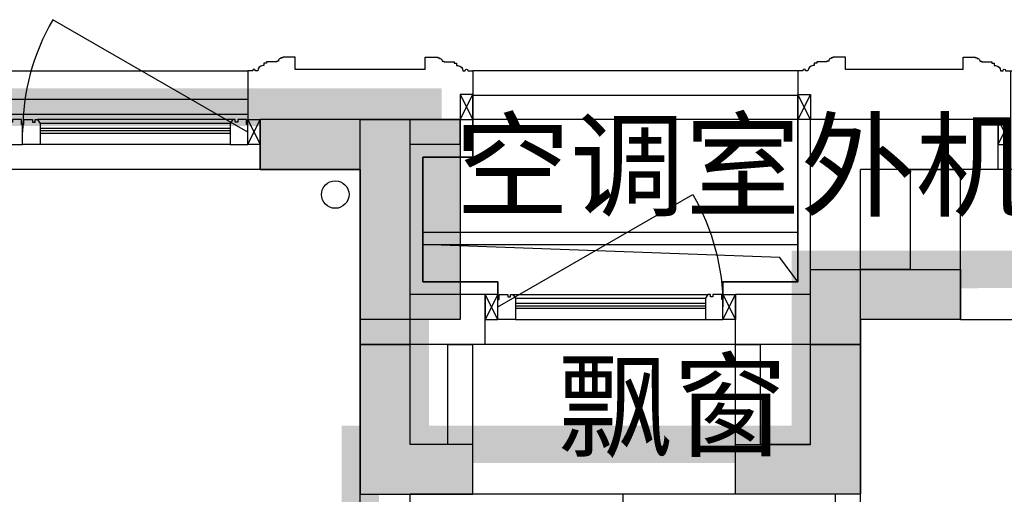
# Model space of a CAD drawing. Header units: millimetres. Extents: x 296296 to 297283, y 219875 to 220035.
# Tile 107 of 256: x 296780.63 to 296784.56, y 220022.39 to 220024.29. Entities that reach past the tile are written whole.
import ezdxf

# ---------------------------------------------------------------- set-up
doc = ezdxf.new("R2010")
doc.units = ezdxf.units.MM
doc.linetypes.add('-DASH', pattern=[0.35, 0.25, -0.1])
doc.linetypes.add('185洋房-中间套（报建版）-旧规$0$洋房户型$0$DASH', pattern=[0.35, 0.25, -0.1])
doc.layers.add('面积-计容-住宅-0.5', color=1, linetype='Continuous', lineweight=0)
doc.layers.add('面积-计容-住宅-1', color=1, linetype='Continuous', lineweight=0)
doc.styles.get("Standard").update_dxf_attribs({"font": 'arial.ttf'})

# ---------------------------------------------------------------- blocks, each defined once
blk = doc.blocks.new('wy53eu64i765i57i78i')
for points in [[(974974.855397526, 192758.4369128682), (974974.855397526, 191458.4376817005), (975424.8551013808, 191458.4376817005), (975424.855162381, 191658.4384500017), (975174.8554381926, 191658.4384500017), (975174.855519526, 192958.4369128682), (974574.855165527, 192958.4369128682), (974574.855165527, 192758.4369128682)], [(976974.854933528, 192158.436870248), (976974.854933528, 191458.4376817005), (976474.855167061, 191458.4376817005), (976474.8551060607, 191658.4384500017), (976774.8548928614, 191658.4384500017), (976774.854811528, 192358.436870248), (977374.855097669, 192358.436870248), (977374.855097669, 192158.436870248)]]:
    blk.add_hatch(color=253).paths.add_polyline_path(points)
at = {"color": 253}
for points in [[(974974.855397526, 192758.4369128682), (974974.855397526, 191458.4376817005), (975424.8551013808, 191458.4376817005), (975424.855162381, 191658.4384500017), (975174.8554381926, 191658.4384500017), (975174.855519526, 192958.4369128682), (974574.855165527, 192958.4369128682), (974574.855165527, 192758.4369128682), (974974.855397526, 192758.4369128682)], [(976974.854933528, 192158.436870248), (976974.854933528, 191458.4376817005), (976474.855167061, 191458.4376817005), (976474.8551060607, 191658.4384500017), (976774.8548928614, 191658.4384500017), (976774.854811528, 192358.436870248), (977374.855097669, 192358.436870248), (977374.855097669, 192158.436870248), (976974.854933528, 192158.436870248)]]:
    blk.add_lwpolyline(points, close=True, dxfattribs=at)
blk = doc.blocks.new('sayea5yuteaytuytrauyt')
h = blk.add_hatch()
h.set_pattern_fill('钢筋混凝土', color=253, scale=100)
h.set_pattern_definition([(45, (0, 0), (-176.7766952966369, 176.7766952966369), []), (49.99999999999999, (0, 0), (717.2601826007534, -62.75213498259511), [75, -825]), (355, (0, 0), (-138.751333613, 752.1921337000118), [60, -660]), (100.4514, (59.77168, -5.22934), (578.5093817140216, 689.4395420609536), [63.74019000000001, -701.142112]), (46.1842, (0, 200), (1067.241048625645, -165.5190143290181), [112.5, -1237.5]), (96.63560000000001, (88.936745, 186.206693), (934.6627055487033, 974.1178709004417), [95.610288, -1051.713]), (351.1842, (0, 200), (934.6619451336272, 974.1186009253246), [90, -990]), (21, (100, 150), (596.9070521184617, -402.6188906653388), [75, -825]), (326.0000000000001, (100, 150), (243.3153319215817, 725.150045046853), [60, -660]), (71.4514, (149.742233, 116.448394), (840.22262858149, 322.5304967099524), [63.74019000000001, -701.142112]), (37.5, (0, 0), (12.15985531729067, 332.8938538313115), [0, -652, 0, -670, 0, -662.5]), (7.5, (0, 0), (263.0695374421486, 394.4117118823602), [0, -382, 0, -637, 0, -252.5]), (327.5, (-223, 0), (533.822436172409, -22.55487173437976), [0, -250, 0, -780, 0, -1035]), (317.5, (-323, 0), (583.1861693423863, 100.1049823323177), [0, -325, 0, -518, 0, -735])])
h.paths.add_polyline_path([(1007424.854593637, 89058.43775986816), (1007424.854593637, 87258.43856486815), (1007174.854593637, 87258.43856486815), (1007174.854593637, 89058.43775986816)])
h.paths.add_polyline_path([(1021574.855280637, 89058.43775986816), (1021574.855280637, 87258.43856486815), (1021324.855280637, 87258.43856486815), (1021324.855280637, 89058.43775986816)])
h.paths.add_polyline_path([(989374.8548266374, 89058.43775186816), (989374.8548266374, 87258.43815686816), (989124.8548266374, 87258.43815686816), (989124.8548266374, 89058.43775186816)])
h.paths.add_polyline_path([(1039624.855051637, 89058.43775186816), (1039624.855051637, 87258.43815686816), (1039374.855051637, 87258.43815686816), (1039374.855051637, 89058.43775186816)])
h.paths.add_polyline_path([(1014474.854936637, 87858.43815686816), (1014474.854936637, 84858.43816086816), (1014274.854936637, 84858.43816086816), (1014274.854936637, 87858.43815686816)])
h.paths.add_polyline_path([(1044574.854944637, 92958.43692786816), (1044574.854944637, 91158.43691286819), (1044374.854944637, 91158.43691286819), (1044374.854944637, 92758.43691286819), (1044074.854822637, 92758.43691286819), (1044074.854822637, 92958.43691286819)])
h.paths.add_polyline_path([(984374.8549336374, 92758.43691286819), (984374.8549336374, 91158.43691286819), (984174.8549336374, 91158.43691286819), (984174.8548116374, 92958.43691286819), (984674.8550556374, 92958.43691286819), (984674.8550556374, 92758.43691286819)])
h.paths.add_polyline_path([(1027974.850721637, 92758.43691286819), (1027974.850721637, 91258.40206186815), (1027774.850721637, 91258.40206186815), (1027774.850721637, 92958.43691286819), (1028324.850721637, 92958.43691286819), (1028324.850721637, 92758.43691286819)])
h.paths.add_polyline_path([(1000974.859155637, 92958.43691286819), (1000974.859155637, 91258.40206186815), (1000774.859155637, 91258.40206186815), (1000774.859155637, 92758.43691286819), (1000424.859155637, 92758.43691286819), (1000424.859155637, 92958.43691286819)])
h.paths.add_polyline_path([(1033174.859613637, 92958.43691286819), (1033174.859613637, 91258.40205786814), (1032974.859613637, 91258.40205786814), (1032974.859613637, 92758.43691286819), (1032624.859613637, 92758.43691286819), (1032624.859613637, 92958.43691286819)])
h.paths.add_polyline_path([(995774.8502636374, 92758.43691286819), (995774.8502636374, 91258.40205786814), (995574.8502636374, 91258.40205786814), (995574.8502636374, 92958.43691286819), (996124.8502636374, 92958.43691286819), (996124.8502636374, 92758.43691286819)])
h.paths.add_polyline_path([(1014874.854936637, 80258.43772586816), (1014874.854936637, 80058.43772586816), (1014274.854936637, 80058.43772586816), (1014274.854936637, 81858.43772586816), (1014474.854936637, 81858.43772586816), (1014474.854936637, 80258.43772586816)])
h.paths.add_polyline_path([(1046674.855165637, 92358.43775186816), (1046674.855165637, 90658.43777086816), (1046474.855165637, 90658.43777086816), (1046474.855165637, 92158.43775186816), (1046024.855051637, 92158.43775186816), (1046024.855051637, 92358.43775186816)])
h.paths.add_polyline_path([(982274.8547116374, 92158.43775186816), (982274.8547116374, 90658.43777086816), (982074.8547116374, 90658.43777086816), (982074.8547116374, 92358.43775186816), (982724.8548266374, 92358.43775186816), (982724.8548266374, 92158.43775186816)])
h.paths.add_polyline_path([(1042874.855566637, 80058.43772586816), (1042874.855604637, 79458.43791586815), (1042074.855596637, 79458.43791586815), (1042074.855596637, 79658.43791586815), (1042674.855566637, 79658.43791586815), (1042674.855528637, 80258.43772586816), (1043624.855539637, 80258.43772586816), (1043624.855539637, 80058.43772586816)])
h.paths.add_polyline_path([(1010674.855341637, 80058.43772586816), (1010674.855379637, 79458.43791586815), (1009874.855367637, 79458.43791586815), (1009874.855367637, 79658.43791586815), (1010474.855341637, 79658.43791586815), (1010474.855303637, 80258.43772586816), (1011424.855310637, 80258.43772586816), (1011424.855310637, 80058.43772586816)])
h.paths.add_polyline_path([(1018874.854505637, 79658.43791586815), (1018874.854505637, 79458.43791586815), (1018074.854498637, 79458.43791586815), (1018074.854536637, 80058.43772586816), (1017324.854563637, 80058.43772586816), (1017324.854563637, 80258.43772586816), (1018274.854536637, 80258.43773286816), (1018274.854536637, 79658.43791586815)])
h.paths.add_polyline_path([(986674.8542806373, 79658.43791586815), (986674.8542806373, 79458.43791586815), (985874.8542736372, 79458.43791586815), (985874.8543116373, 80058.43772586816), (985124.8543376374, 80058.43772586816), (985124.8543376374, 80258.43772586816), (986074.8543116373, 80258.43773286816), (986074.8543116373, 79658.43791586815)])
h.paths.add_polyline_path([(1016574.855280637, 92758.43691286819), (1016574.855280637, 91158.43691286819), (1016374.855280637, 91158.43691286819), (1016374.855280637, 92158.43775186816), (1016074.855051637, 92158.43775186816), (1016074.855051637, 92358.43775186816), (1016374.855280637, 92358.43775186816), (1016374.855280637, 92958.43691286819), (1016874.855280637, 92958.43691286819), (1016874.855280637, 92758.43691286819)])
h.paths.add_polyline_path([(1012374.854593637, 92158.43775186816), (1012374.854593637, 91158.43691286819), (1012174.854593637, 91158.43691286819), (1012174.854593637, 92758.43691286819), (1011874.854593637, 92758.43691286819), (1011874.854593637, 92958.43691286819), (1012374.854593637, 92958.43691286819), (1012374.854593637, 92358.43775186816), (1012674.854826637, 92358.43775186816), (1012674.854826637, 92158.43775186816)])
h.paths.add_polyline_path([(1031699.854631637, 87258.43614286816), (1031699.854631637, 86658.43778686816), (1029249.854215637, 86658.43778686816), (1029249.854215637, 87258.43614286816), (1029449.854215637, 87258.43614286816), (1029449.854215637, 86858.43778286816), (1031499.854631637, 86858.43778286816), (1031499.854631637, 87258.43614286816)])
h.paths.add_polyline_path([(999499.8556616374, 87258.43614286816), (999499.8556616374, 86658.43778686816), (997049.8552426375, 86658.43778686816), (997049.8552426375, 87258.43614286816), (997249.8552426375, 87258.43614286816), (997249.8552426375, 86858.43778286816), (999299.8556616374, 86858.43778286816), (999299.8556616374, 87258.43614286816)])
h.paths.add_polyline_path([(1029449.854215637, 89158.43772886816), (1029449.854215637, 88743.43829786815), (1029249.854215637, 88743.43829786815), (1029249.854215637, 89358.43772886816), (1031699.854631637, 89358.43772886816), (1031699.854631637, 88743.43913286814), (1031499.854631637, 88743.43913286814), (1031499.854631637, 89158.43772886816)])
h.paths.add_polyline_path([(999499.8556616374, 89358.43772886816), (999499.8556616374, 88743.43829786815), (999299.8556616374, 88743.43829786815), (999299.8556616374, 89158.43772886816), (997249.8552426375, 89158.43772886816), (997249.8552426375, 88743.43913286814), (997049.8552426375, 88743.43913286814), (997049.8552426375, 89358.43772886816)])
h.paths.add_polyline_path([(1026174.845110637, 92958.43691286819), (1026174.845110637, 90058.43717586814), (1025974.845110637, 90058.43717586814), (1025974.845110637, 92758.43691286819), (1025574.850809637, 92758.43691286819), (1025574.850809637, 92958.43691286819)])
h.paths.add_polyline_path([(1002774.864763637, 92758.43691286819), (1002774.864763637, 90058.43717586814), (1002574.864763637, 90058.43717586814), (1002574.864763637, 92958.43691286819), (1003174.859068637, 92958.43691286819), (1003174.859068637, 92758.43691286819)])
h.paths.add_polyline_path([(993974.8547306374, 92958.43691686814), (993974.8547306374, 90058.44779286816), (993774.8547306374, 90058.44779286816), (993774.8547306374, 92758.43691286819), (993374.8515306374, 92758.43691286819), (993374.8515306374, 92958.43691286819)])
h.paths.add_polyline_path([(1034974.855142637, 92758.43691286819), (1034974.855142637, 90058.44779286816), (1034774.855142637, 90058.44779286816), (1034774.855142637, 92958.43691686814), (1035374.858343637, 92958.43691286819), (1035374.858343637, 92758.43691286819)])
h.paths.add_polyline_path([(1046674.855165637, 83408.43776386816), (1046674.855165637, 80058.43772586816), (1046074.855165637, 80058.43772586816), (1046074.855165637, 80258.43772586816), (1046474.855165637, 80258.43772586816), (1046474.855165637, 83408.43776386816)])
h.paths.add_polyline_path([(982674.8547116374, 80258.43772586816), (982674.8547116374, 80058.43772586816), (982074.8547116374, 80058.43772586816), (982074.8547116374, 83408.43776386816), (982274.8547116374, 83408.43776386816), (982274.8547116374, 80258.43772586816)])
h.paths.add_polyline_path([(1001674.854280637, 89358.43772886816), (1001674.854280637, 86658.43778686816), (1001474.854280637, 86658.43778686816), (1001474.854280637, 89158.43772886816), (1000774.859155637, 89158.43772886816), (1000774.859155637, 89358.43772886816)])
h.paths.add_polyline_path([(1027274.855596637, 89158.43772886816), (1027274.855596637, 86658.43778686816), (1027074.855596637, 86658.43778686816), (1027074.855596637, 89358.43772886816), (1027974.850721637, 89358.43772886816), (1027974.850721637, 89158.43772886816)])
h.paths.add_polyline_path([(995074.8548266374, 89158.43772886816), (995074.8548266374, 86658.43778686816), (994874.8548266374, 86658.43778686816), (994874.8548266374, 89358.43772886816), (995774.8502636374, 89358.43772886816), (995774.8502636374, 89158.43772886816)])
h.paths.add_polyline_path([(1033874.855051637, 89358.43772886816), (1033874.855051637, 86658.43778686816), (1033674.855051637, 86658.43778686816), (1033674.855051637, 89158.43772886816), (1032974.859613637, 89158.43772886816), (1032974.859613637, 89358.43772886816)])
h.paths.add_polyline_path([(989374.8548266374, 92958.43691286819), (989374.8548266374, 92158.43691286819), (988974.8548266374, 92158.43691286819), (988974.8548266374, 92958.43691286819)])
h.paths.add_polyline_path([(1007574.854593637, 92958.43691286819), (1007574.854593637, 92158.43691286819), (1007174.854593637, 92158.43691286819), (1007174.854593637, 92958.43691286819)])
h.paths.add_polyline_path([(995074.8548266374, 79658.43738986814), (995074.8548266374, 79258.43738986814), (994374.8548266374, 79258.43738986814), (994374.8548266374, 79658.43738986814)])
h.paths.add_polyline_path([(1002174.854280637, 79658.43738986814), (1002174.854280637, 79258.43738986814), (1001474.854280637, 79258.43738986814), (1001474.854280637, 79658.43738986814)])
h.paths.add_polyline_path([(1027274.855596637, 79658.43738986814), (1027274.855596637, 79258.43738986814), (1026574.855596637, 79258.43738986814), (1026574.855596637, 79658.43738986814)])
h.paths.add_polyline_path([(1034374.855051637, 79658.43738986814), (1034374.855051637, 79258.43738986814), (1033674.855051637, 79258.43738986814), (1033674.855051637, 79658.43738986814)])
h.paths.add_polyline_path([(1039774.855051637, 92958.43691286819), (1039774.855051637, 92158.43691286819), (1039374.855051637, 92158.43691286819), (1039374.855051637, 92958.43691286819)])
h.paths.add_polyline_path([(1021574.855280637, 92958.43691286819), (1021574.855280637, 92158.43691286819), (1021174.855280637, 92158.43691286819), (1021174.855280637, 92958.43691286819)])
at = {"color": 253}
blk.add_lwpolyline([(1007574.854593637, 92958.43691286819), (1007574.854593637, 92158.43691286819), (1007174.854593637, 92158.43691286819), (1007174.854593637, 92958.43691286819), (1007574.854593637, 92958.43691286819)], close=True, dxfattribs=at)
blk = doc.blocks.new('4uyh5uj6kj67j75rykjtuk7tsik76ykj')
at = {"color": 253}
for s, p in [('空调室外机搁板', (832553.1229761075, 434606.3645511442)), ('飘窗', (832963.5, 433645))]:
    blk.add_text(s, height=337.5886524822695, dxfattribs=at).set_placement(p)
blk = doc.blocks.new('*U1178')
at = {"color": 253}
for p, q in [((424.5401842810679, -409.8646660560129), (424.5401842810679, -289.8646660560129)), ((364.5401842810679, -349.8646660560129), (484.5401842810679, -349.8646660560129))]:
    blk.add_line(p, q, dxfattribs=at)
for points in [[(124.5401842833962, -450.00000007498), (7.21775e-09, -449.9999999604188), (0, 0), (850.0034194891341, -3.6295651e-09), (849.996580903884, -450.0000000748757), (724.5436037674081, -450.00000007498)], [(438.0387564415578, -149.8646660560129), (724.5401842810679, -149.8646660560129), (724.5401842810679, -549.8646660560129), (124.5401842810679, -549.8646660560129), (124.5401842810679, -149.8646660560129), (410.0967206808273, -149.8646660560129)]]:
    blk.add_lwpolyline(points, dxfattribs=at)
for points in [[(438.0387564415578, -213.3476729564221), (438.0387564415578, -78.44058291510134), (410.0967206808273, -78.44058291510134), (410.0967206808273, -213.3476729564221)], [(276.2073644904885, -84.35689669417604), (345.1497960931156, -84.35689669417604), (345.1497960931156, -96.69357577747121), (276.2073644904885, -96.69357577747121)], [(574.3835715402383, -84.35689669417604), (505.4411399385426, -84.35689669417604), (505.4411399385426, -96.69357577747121), (574.3835715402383, -96.69357577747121)]]:
    blk.add_lwpolyline(points, close=True, dxfattribs=at)
at = {"color": 253, "linetype": '185洋房-中间套（报建版）-旧规$0$洋房户型$0$DASH', "ltscale": 0.2}
blk.add_lwpolyline([(438.0387564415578, -169.8646660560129), (704.5401842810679, -169.8646660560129), (704.5401842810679, -529.8646660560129), (144.5401842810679, -529.8646660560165), (144.5401842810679, -169.8646660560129), (410.0967206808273, -169.8646660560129)], dxfattribs=at)
at = {"color": 253}
for centre, radius in [((338.9814565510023, -90.52523623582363), 6.168339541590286), ((511.6094794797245, -90.52523623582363), 6.168339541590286), ((424.6050807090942, -201.3105837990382), 7.984881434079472), ((424.5401842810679, -349.8646660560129), 40), ((424.5401842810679, -349.8646660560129), 22.5)]:
    blk.add_circle(centre, radius, dxfattribs=at)
for centre, radius, start, end in [((338.9814565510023, -90.52523623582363), 25.41078259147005, 194.0486072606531, 165.9513927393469), ((338.9814565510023, -90.52523623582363), 16.61078259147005, 201.7986223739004, 158.2013776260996), ((424.2887564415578, -88.4902502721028), 29.30714285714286, 297.9803616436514, 241.0365380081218), ((424.2887564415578, -88.4902502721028), 23.80714285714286, 305.2789508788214, 233.4071193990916), ((511.6094794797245, -90.52523623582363), 25.41078259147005, 14.04860726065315, 345.9513927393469), ((511.6094794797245, -90.52523623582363), 16.61078259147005, 21.79862237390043, 338.2013776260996)]:
    blk.add_arc(centre, radius, start, end, dxfattribs=at)
blk = doc.blocks.new('185洋房-中间套（报建版）-旧规')
at = {"color": 253, "linetype": 'Continuous'}
for p, q in [((27199.99910051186, 13200.00210264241), (27399.99910051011, 13200.00293922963)), ((27200.00077369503, 12800.00000026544), (27199.99910051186, 13200.00210264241)), ((27400.00161028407, 12600.00000026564), (27399.99910051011, 13200.00293922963)), ((27200.00077369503, 12800.00000026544), (27000.00119198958, 12800.00000026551)), ((27000.00119198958, 12600.00000026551), (27000.00119198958, 12800.00000026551)), ((27400.00161028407, 12600.00000026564), (27000.00119198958, 12600.00000026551)), ((24999.99993213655, 12000.00000026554), (24999.99993213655, 12500.00000026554)), ((24999.99993213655, 12500.00000026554), (25199.99993213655, 12500.00000026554)), ((25199.99993213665, 12100.00000026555), (25199.99993213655, 12500.00000026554)), ((25349.99993213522, 12100.00000026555), (25349.99993213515, 12500.00000026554)), ((25349.99993213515, 12500.00000026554), (25449.99993213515, 12500.00000026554)), ((25449.9999321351, 11900.0000002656), (25449.99993213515, 12500.00000026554)), ((26499.99993214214, 11900.00000026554), (26499.99993214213, 12500.00000026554)), ((26499.99993214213, 12500.00000026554), (26599.99993214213, 12500.00000026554)), ((26599.99993214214, 12100.00000026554), (26599.99993214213, 12500.00000026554)), ((26799.99993214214, 12100.00000026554), (26799.99993214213, 12500.00000026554)), ((26799.99993214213, 12500.00000026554), (26999.99993214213, 12500.00000026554)), ((26999.99993214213, 12000.00000026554), (26999.99993214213, 12500.00000026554)), ((25349.99993213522, 12100.00000026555), (25199.99993213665, 12100.00000026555)), ((26799.99993214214, 12100.00000026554), (26599.99993214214, 12100.00000026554)), ((24999.99993213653, 10999.99997974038), (24999.99993213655, 12000.00000026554)), ((26999.99993214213, 9800.000000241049), (26999.99993214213, 12000.00000026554)), ((25449.9999321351, 11900.0000002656), (25199.9999321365, 11900.00000026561)), ((25199.99993213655, 10999.99997974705), (25199.9999321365, 11900.00000026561)), ((26899.99993214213, 11900.00000026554), (26499.99993214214, 11900.00000026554)), ((26899.99993214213, 9900.00000024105), (26899.99993214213, 11900.00000026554))]:
    blk.add_line(p, q, dxfattribs=at)
at = {"color": 253}
for points in [[(25449.99994465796, 13400.00000690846), (25449.99993190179, 13250.00001116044), (25249.99993615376, 13250.00001116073), (25249.99993615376, 12750.00005532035), (25549.99993507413, 12750.00005532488), (25549.99993507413, 12700.00005532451)], [(26749.99993225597, 13400.0000214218), (26749.99991729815, 12750.00005533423), (26449.9999361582, 12750.00005533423), (26449.9999361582, 12700.000055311)], [(25249.99993317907, 12950.00005630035), (26749.99994102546, 12950.00005531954)], [(25249.99993317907, 12900.00005630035), (26749.99994004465, 12900.00005531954)], [(26749.99993710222, 12750.00002983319), (26677.27045056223, 12848.33913740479), (25249.99993317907, 12900.00005630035)], [(27400.00161028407, 12600.00000026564), (29600.00161030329, 12600.00000026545)], [(26900.00000000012, 11900), (25199.99996606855, 11900)]]:
    blk.add_lwpolyline(points, dxfattribs=at)
blk.add_circle((24899.99993213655, 13100.00000026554), 55, dxfattribs=at)
at = {"color": 253, "extrusion": (0, 0, -1), "zscale": -1}
blk.add_blockref('*U1178', (-26900.00006913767, 11900.00000026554), dxfattribs=at)
blk = doc.blocks.new('*U1498')
at = {"color": 253}
for points in [[(30532.70266194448, 9049.579764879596), (30532.70266194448, 8999.579764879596), (30582.70266194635, 8999.579764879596), (30582.70266194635, 9002.579764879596), (30589.70266194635, 9002.579764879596), (30589.70266194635, 9005.57976485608), (30592.70266194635, 9005.57976485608, 0.4142135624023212), (30599.70266194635, 9012.57976485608), (30599.70266194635, 9015.57976485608), (30606.70266194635, 9015.57976485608), (30606.70266194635, 9018.57976485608), (30647.70266285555, 9018.579764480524), (30647.70266279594, 9023.579764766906), (30657.70266273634, 9023.579764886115), (30657.70266261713, 9033.579764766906), (30662.70266350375, 9033.57976482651, 0.4039906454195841), (30682.70266297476, 9054.579764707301), (30692.70266264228, 9054.57976462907), (30692.70266262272, 9052.079764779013, 0.9999999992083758), (30702.70266277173, 9052.079764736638), (30702.7026627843, 9054.57976468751), (30722.70266339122, 9054.57976468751), (30722.70266339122, 9249.579764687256)], [(32412.70266483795, 9049.579764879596), (32412.70266483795, 8999.579764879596), (32362.70266483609, 8999.579764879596), (32362.70266483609, 9002.579764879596), (32355.70266483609, 9002.579764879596), (32355.70266483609, 9005.57976485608), (32352.70266483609, 9005.57976485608, -0.4142135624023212), (32345.70266483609, 9012.57976485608), (32345.70266483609, 9015.57976485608), (32338.70266483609, 9015.57976485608), (32338.70266483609, 9018.57976485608), (32297.70266392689, 9018.579764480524), (32297.70266398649, 9023.579764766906), (32287.7026640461, 9023.579764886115), (32287.70266416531, 9033.579764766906), (32282.70266327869, 9033.57976482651, -0.4039906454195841), (32262.70266380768, 9054.579764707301), (32252.70266414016, 9054.57976462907), (32252.70266415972, 9052.079764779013, -0.9999999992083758), (32242.70266401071, 9052.079764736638), (32242.70266399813, 9054.57976468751), (32222.70266339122, 9054.57976468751), (32222.70266339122, 9249.579764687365)]]:
    blk.add_lwpolyline(points, format="xyb", dxfattribs=at)
blk.add_lwpolyline([(32222.70266339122, 9054.57976468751), (30722.70266339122, 9054.57976468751)], dxfattribs=at)
blk = doc.blocks.new('*U1499')
at = {"color": 253}
for points in [[(31332.70266194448, 9049.579764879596), (31332.70266194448, 8999.579764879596), (31382.70266194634, 8999.579764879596), (31382.70266194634, 9002.579764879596), (31389.70266194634, 9002.579764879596), (31389.70266194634, 9005.57976485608), (31392.70266194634, 9005.57976485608, 0.4142135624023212), (31399.70266194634, 9012.57976485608), (31399.70266194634, 9015.57976485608), (31406.70266194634, 9015.57976485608), (31406.70266194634, 9018.57976485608), (31447.70266285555, 9018.579764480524), (31447.70266279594, 9023.579764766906), (31457.70266273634, 9023.579764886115), (31457.70266261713, 9033.579764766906), (31462.70266350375, 9033.57976482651, 0.4039906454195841), (31482.70266297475, 9054.579764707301), (31492.70266264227, 9054.57976462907), (31492.70266262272, 9052.079764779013, 0.9999999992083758), (31502.70266277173, 9052.079764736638), (31502.7026627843, 9054.57976468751), (31522.70266339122, 9054.57976468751), (31522.70266339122, 9249.579764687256)], [(33012.70266483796, 9049.579764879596), (33012.70266483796, 8999.579764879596), (32962.70266483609, 8999.579764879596), (32962.70266483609, 9002.579764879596), (32955.70266483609, 9002.579764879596), (32955.70266483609, 9005.57976485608), (32952.70266483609, 9005.57976485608, -0.4142135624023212), (32945.70266483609, 9012.57976485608), (32945.70266483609, 9015.57976485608), (32938.70266483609, 9015.57976485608), (32938.70266483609, 9018.57976485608), (32897.70266392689, 9018.579764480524), (32897.7026639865, 9023.579764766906), (32887.7026640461, 9023.579764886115), (32887.70266416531, 9033.579764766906), (32882.70266327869, 9033.57976482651, -0.4039906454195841), (32862.70266380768, 9054.579764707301), (32852.70266414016, 9054.57976462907), (32852.70266415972, 9052.079764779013, -0.9999999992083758), (32842.70266401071, 9052.079764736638), (32842.70266399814, 9054.57976468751), (32822.70266339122, 9054.57976468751), (32822.70266339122, 9249.579764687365)]]:
    blk.add_lwpolyline(points, format="xyb", dxfattribs=at)
blk.add_lwpolyline([(32822.70266339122, 9054.57976468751), (31522.70266339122, 9054.57976468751)], dxfattribs=at)
blk = doc.blocks.new('*U1500')
at = {"color": 253}
for points in [[(31332.70266194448, 9049.579764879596), (31332.70266194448, 8999.579764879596), (31382.70266194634, 8999.579764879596), (31382.70266194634, 9002.579764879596), (31389.70266194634, 9002.579764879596), (31389.70266194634, 9005.57976485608), (31392.70266194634, 9005.57976485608, 0.4142135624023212), (31399.70266194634, 9012.57976485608), (31399.70266194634, 9015.57976485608), (31406.70266194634, 9015.57976485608), (31406.70266194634, 9018.57976485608), (31447.70266285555, 9018.579764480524), (31447.70266279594, 9023.579764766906), (31457.70266273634, 9023.579764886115), (31457.70266261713, 9033.579764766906), (31462.70266350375, 9033.57976482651, 0.4039906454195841), (31482.70266297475, 9054.579764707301), (31492.70266264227, 9054.57976462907), (31492.70266262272, 9052.079764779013, 0.9999999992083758), (31502.70266277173, 9052.079764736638), (31502.7026627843, 9054.57976468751), (31522.70266339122, 9054.57976468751), (31522.70266339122, 9249.579764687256)], [(34412.70266483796, 9049.579764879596), (34412.70266483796, 8999.579764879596), (34362.70266483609, 8999.579764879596), (34362.70266483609, 9002.579764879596), (34355.70266483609, 9002.579764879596), (34355.70266483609, 9005.57976485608), (34352.70266483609, 9005.57976485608, -0.4142135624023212), (34345.70266483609, 9012.57976485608), (34345.70266483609, 9015.57976485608), (34338.70266483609, 9015.57976485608), (34338.70266483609, 9018.57976485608), (34297.70266392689, 9018.579764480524), (34297.7026639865, 9023.579764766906), (34287.7026640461, 9023.579764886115), (34287.70266416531, 9033.579764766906), (34282.70266327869, 9033.57976482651, -0.4039906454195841), (34262.70266380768, 9054.579764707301), (34252.70266414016, 9054.57976462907), (34252.70266415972, 9052.079764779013, -0.9999999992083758), (34242.70266401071, 9052.079764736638), (34242.70266399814, 9054.57976468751), (34222.70266339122, 9054.57976468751), (34222.70266339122, 9249.579764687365)]]:
    blk.add_lwpolyline(points, format="xyb", dxfattribs=at)
blk.add_lwpolyline([(34222.70266339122, 9054.57976468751), (31522.70266339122, 9054.57976468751)], dxfattribs=at)
blk = doc.blocks.new('185标准层外包-中间-报建版$0$seyesryhertyheryetrye')
at = {"color": 253}
blk.add_lwpolyline([(22072.70269624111, 23949.57976469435), (22022.70269624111, 23949.57976469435), (22022.70269624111, 23849.57976469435), (22072.70269624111, 23849.57976469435)], close=True, dxfattribs=at)
for points in [[(22022.70269624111, 23849.57976469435), (22072.70269624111, 23949.57976469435)], [(22022.70269624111, 23949.57976469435), (22072.70269732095, 23849.57976468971)]]:
    blk.add_lwpolyline(points, dxfattribs=at)
blk = doc.blocks.new('*U1502')
at = {"color": 253}
for points in [[(7970.00000050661, 814.9999839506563), (7970.00000050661, 899.9999839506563), (7900.00000050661, 899.9999839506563), (7900.00000050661, 819.9999839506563), (7905.00000050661, 819.9999839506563), (7905.00000050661, 799.9999839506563), (7940.00000050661, 799.9999839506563), (7940.00000050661, 809.9999839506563), (7950.00000050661, 809.9999839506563), (7950.00000050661, 799.9999839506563), (7960.00000050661, 799.9999839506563)], [(8730.00000050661, 814.9999839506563), (8730.00000050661, 899.9999839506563), (8800.00000050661, 899.9999839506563), (8800.00000050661, 819.9999839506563), (8795.00000050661, 819.9999839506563), (8795.00000050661, 799.9999839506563), (8760.00000050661, 799.9999839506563), (8760.00000050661, 809.9999839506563), (8750.00000050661, 809.9999839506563), (8750.00000050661, 799.9999839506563), (8740.00000050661, 799.9999839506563)]]:
    blk.add_lwpolyline(points, close=True, dxfattribs=at)
for points in [[(7970.00000050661, 899.9999839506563), (8730.00000050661, 899.9999839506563)], [(7970.00000050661, 854.9999839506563), (8730.00000050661, 854.9999839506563)], [(7970.00000050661, 844.9999839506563), (8730.00000050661, 844.9999839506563)], [(7970.00000050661, 834.9999839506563), (8730.00000050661, 834.9999839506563)], [(7960.00000050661, 799.9999839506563), (8740.00000050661, 799.9999839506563)], [(7970.00000050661, 814.9999839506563), (8730.00000050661, 814.9999839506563)]]:
    blk.add_lwpolyline(points, dxfattribs=at)
blk = doc.blocks.new('185标准层外包-中间-报建版')
at = {"color": 253, "linetype": 'Continuous'}
for p, q in [((20907.36403988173, 23849.57977558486), (20407.36404057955, 23849.57977558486)), ((20407.36404057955, 23649.57977558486), (20407.36404057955, 23849.57977558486)), ((21207.36403988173, 23849.57977558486), (20907.36403988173, 23849.57977558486)), ((21207.36403988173, 23749.57977558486), (21207.36403988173, 23849.57977558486)), ((22607.36403988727, 23149.57981974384), (22607.36403988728, 23849.57981122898)), ((23357.3640746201, 23849.57980312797), (22607.36403988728, 23849.57981122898)), ((23357.36407245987, 23649.57980312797), (23357.3640746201, 23849.57980312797)), ((21007.36403988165, 23149.57981974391), (21007.36403988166, 23749.57977558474)), ((21207.36403988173, 23749.57977558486), (21007.36403988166, 23749.57977558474)), ((20807.36403988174, 23649.57977558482), (20407.36404057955, 23649.57977558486)), ((20807.36403988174, 22949.5798197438), (20807.36403988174, 23649.57977558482)), ((22807.36403988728, 22949.57981974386), (22807.36403988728, 23649.57980906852)), ((23357.36407245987, 23649.57980312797), (22807.36403988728, 23649.57980906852)), ((21307.3640398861, 23149.57981974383), (21007.36403988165, 23149.57981974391)), ((21307.3640398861, 22949.57981974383), (21307.3640398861, 23149.57981974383)), ((22607.36403988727, 23149.57981974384), (22307.36403988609, 23149.57981974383)), ((22307.36403988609, 22949.57981974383), (22307.36403988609, 23149.57981974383)), ((21307.3640398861, 22949.57981974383), (20807.36403988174, 22949.5798197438)), ((22807.36403988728, 22949.57981974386), (22307.36403988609, 22949.57981974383))]:
    blk.add_line(p, q, dxfattribs=at)
at = {"color": 253}
for points in [[(20357.36404057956, 23799.57977773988), (19577.94117717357, 24249.57977773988, 0.1316524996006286), (19457.36404057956, 23799.57977061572)], [(21357.3640398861, 23099.57981975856), (22136.78690329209, 23549.57981975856, -0.1316524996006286), (22257.3640398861, 23099.5798126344)]]:
    blk.add_lwpolyline(points, format="xyb", dxfattribs=at)
for points in [[(21067.36403445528, 24049.57977569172), (20547.36403734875, 24049.57977569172)], [(23217.36406859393, 24049.57977569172), (22747.36403734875, 24049.57977569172)], [(20357.3640358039, 23929.57977495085), (17657.3640358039, 23929.57977495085)], [(20357.3640358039, 23869.57977495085), (17657.3640358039, 23869.57977495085)], [(21357.36403988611, 23149.57981975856), (21357.36403988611, 23199.57981975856), (21057.36403988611, 23199.57981975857), (21057.364030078, 23699.57978584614), (21257.36404058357, 23699.57978584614), (21257.36404058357, 23849.57978584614)], [(22257.3640398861, 23149.57981975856), (22257.3640398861, 23199.57981975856), (22557.3640398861, 23199.57981975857), (22557.36405263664, 23849.57978584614)], [(20407.36404057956, 23649.57977558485), (17607.36404057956, 23649.57977558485)], [(24957.36407245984, 23649.57978584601), (23357.36407245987, 23649.57978476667)], [(22307.3640398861, 22949.57982102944), (21307.36403988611, 22949.57979480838)]]:
    blk.add_lwpolyline(points, dxfattribs=at)
blk.add_lwpolyline([(21257.36403600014, 23947.07977495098), (22557.36403600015, 23947.07977495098), (22557.36403600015, 23849.579774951), (21257.36403600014, 23849.579774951)], close=True, dxfattribs=at)
at = {"color": 253, "rotation": 180}
for name, p in [('*U1500', (51880.06669919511, 33099.15953963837)), ('*U1498', (55630.06673333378, 33099.15953963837)), ('*U1502', (27357.36404108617, 24649.57976168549)), ('*U1502', (28257.36404108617, 24649.57976168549)), ('185标准层外包-中间-报建版$0$seyesryhertyheryetrye', (43380.06673612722, 46999.1595844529))]:
    blk.add_blockref(name, p, dxfattribs=at)
at = {"color": 253, "xscale": -1, "rotation": 180}
for name, p in [('*U1499', (-10265.33862739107, 33099.15953963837)), ('185标准层外包-中间-报建版$0$seyesryhertyheryetrye', (-1665.338655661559, 47699.15954243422)), ('*U1502', (13457.36403937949, 23949.57980370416)), ('185标准层外包-中间-报建版$0$seyesryhertyheryetrye', (234.6613436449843, 46999.1595844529))]:
    blk.add_blockref(name, p, dxfattribs=at)
at = {"color": 253}
for p in [(-815.3386478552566, 3.68859218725e-05), (1334.661378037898, -99.99997972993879)]:
    blk.add_blockref('185标准层外包-中间-报建版$0$seyesryhertyheryetrye', p, dxfattribs=at)
at = {"color": 253, "xscale": -1}
blk.add_blockref('185标准层外包-中间-报建版$0$seyesryhertyheryetrye', (44630.06674116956, 3.68859218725e-05), dxfattribs=at)

msp = doc.modelspace()

# ---------------------------------------------------------------- block references
at = {"xscale": 0.001, "yscale": 0.001, "zscale": 0.001}
for name, p in [('4uyh5uj6kj67j75rykjtuk7tsik76ykj', (295949.8135978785, 219588.9300733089)), ('wy53eu64i765i57i78i', (295807.0135978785, 219830.9300733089)), ('sayea5yuteaytuytrauyt', (295774.8135978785, 219930.9300733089))]:
    msp.add_blockref(name, p, dxfattribs=at)

# ---------------------------------------------------------------- next in the draw order: block references
msp.add_blockref('185洋房-中间套（报建版）-旧规', (296756.9884530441, 220010.4885109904), dxfattribs=at)

# ---------------------------------------------------------------- next in the draw order: linework, layer by layer
at = {"layer": '面积-计容-住宅-0.5', "color": 1, "linetype": '-DASH', "const_width": 0.15}
msp.add_lwpolyline([(296777.3384596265, 220023.3385108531), (296777.3384507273, 220023.3385107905), (296775.7884528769, 220023.3385196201), (296775.7884528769, 220021.1885197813), (296777.3884608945, 220021.1885199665), (296777.3884584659, 220021.48850271), (296781.988452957, 220021.4885113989), (296781.988452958, 220022.5885113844), (296782.1884528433, 220022.5885109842), (296782.1884528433, 220023.1885110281), (296782.2384527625, 220023.1885109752), (296782.2384531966, 220023.938510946), (296777.3384504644, 220023.9385027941), (296777.33845099, 220023.3385154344), (296777.3384596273, 220023.3385154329)], dxfattribs=at)
at = {"layer": '面积-计容-住宅-1', "const_width": 0.15}
msp.add_lwpolyline([(296777.3884596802, 220021.4885113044), (296781.9884531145, 220021.488510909), (296781.9884528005, 220022.5885109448), (296783.7884530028, 220022.588510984), (296783.7884527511, 220023.2885110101), (296787.1884526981, 220023.2885109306), (296787.1884527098, 220022.6885109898), (296789.1884528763, 220022.6885109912), (296789.1884528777, 220016.3885109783), (296789.188452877, 220016.3885109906), (296789.188452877, 220011.5885109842), (296785.4884528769, 220011.5885109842), (296785.4884528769, 220010.9885109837), (296781.9884528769, 220010.9885109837), (296781.9884528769, 220012.7385109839), (296776.4884528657, 220012.7385109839), (296776.4884528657, 220012.7385109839), (296773.0884528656, 220012.7385109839), (296773.0884528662, 220017.6885109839), (296776.3884528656, 220017.6885109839), (296776.3884528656, 220020.1885109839), (296775.6884528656, 220020.1885109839), (296775.6884528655, 220021.1885108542), (296777.3884596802, 220021.1885113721)], close=True, dxfattribs=at)

# ---------------------------------------------------------------- next in the draw order: block references
at = {"xscale": 0.001, "yscale": 0.001, "zscale": 0.001}
msp.add_blockref('185标准层外包-中间-报建版', (296761.1810889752, 220000.0389312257), dxfattribs=at)

doc.saveas('drawing.dxf')
